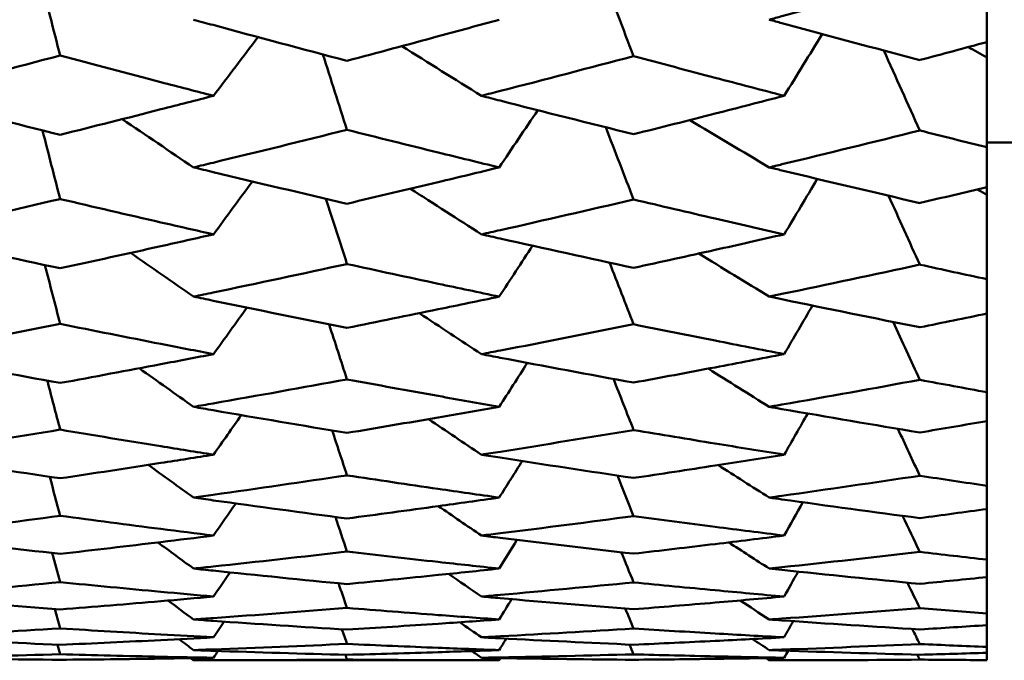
# Model space of a CAD drawing. Header units: millimetres. Extents: x 626 to 2725, y 57 to 2097.
# Tile 27 of 133: x 858.63 to 862.43, y 182.42 to 184.89. Entities that reach past the tile are written whole.
import ezdxf

# ---------------------------------------------------------------- set-up
doc = ezdxf.new("R2010")
doc.units = ezdxf.units.MM
doc.header["$LTSCALE"] = 10
doc.layers.add('Widoczne (ISO)', color=7, linetype='Continuous', lineweight=50)

msp = doc.modelspace()

# ---------------------------------------------------------------- linework, layer by layer
at = {"layer": 'Widoczne (ISO)'}
for p, q in [((862.3612, 184.8042), (862.3612, 184.978)), ((862.3612, 184.8042), (862.3612, 184.7448)), ((862.3612, 184.7448), (862.3612, 184.3975)), ((863.3612, 184.4165), (862.3612, 184.4165)), ((862.3612, 184.2439), (862.3612, 184.3975)), ((862.3612, 184.2439), (862.3612, 184.2143)), ((862.3612, 184.2143), (862.3612, 183.8881)), ((862.3612, 183.7554), (862.3612, 183.8881)), ((862.3612, 183.7554), (862.3612, 183.4519)), ((862.3612, 183.3404), (862.3612, 183.4519)), ((862.3612, 183.3404), (862.3612, 183.0905)), ((862.3612, 183.0008), (862.3612, 183.0905)), ((862.3612, 183.0008), (862.3612, 182.8054)), ((862.3612, 182.7378), (862.3612, 182.8054)), ((862.3612, 182.7378), (862.3612, 182.5976)), ((862.3612, 182.5524), (862.3612, 182.5976)), ((862.3612, 182.5524), (862.3612, 182.4681)), ((862.3612, 182.4455), (862.3612, 182.4681)), ((860.4783, 182.4165), (859.2985, 182.4165)), ((862.3612, 182.4455), (862.3612, 182.4173)), ((862.3612, 182.4165), (862.3612, 182.4173))]:
    msp.add_line(p, q, dxfattribs=at)
msp.add_circle((825.3289, 202.4165), 50, dxfattribs=at)
for points in [[(858.7063, 185.0542), (858.732, 184.9534), (858.7577, 184.8527), (858.7834, 184.7519)], [(860.8744, 185.0695), (860.9153, 184.9629), (860.9563, 184.8562), (860.9973, 184.7496)], [(859.3755, 184.5964), (859.4327, 184.672), (859.4898, 184.7475), (859.5469, 184.8232)], [(861.5786, 184.5964), (861.6275, 184.6759), (861.6764, 184.7554), (861.7253, 184.835)], [(860.4099, 184.5964), (860.3074, 184.6602), (860.2049, 184.7241), (860.1026, 184.7882)], [(861.9629, 184.7713), (862.0093, 184.6683), (862.0556, 184.5654), (862.102, 184.4624)], [(862.3612, 184.7448), (862.3372, 184.7581), (862.3132, 184.7714), (862.2891, 184.7847)], [(859.7976, 184.7562), (859.8287, 184.6592), (859.8597, 184.5621), (859.8908, 184.4651)], [(860.4783, 184.32), (860.5279, 184.3936), (860.5776, 184.4673), (860.6272, 184.5409)], [(859.2985, 184.32), (859.2066, 184.3819), (859.1148, 184.444), (859.023, 184.5062)], [(861.5209, 184.32), (861.4185, 184.3807), (861.3161, 184.4417), (861.2139, 184.5027)], [(858.7155, 184.4628), (858.7381, 184.3745), (858.7607, 184.2862), (858.7834, 184.1979)], [(860.8896, 184.4749), (860.9255, 184.3819), (860.9614, 184.2889), (860.9973, 184.1959)], [(861.5786, 184.0614), (861.6212, 184.1328), (861.6638, 184.2042), (861.7064, 184.2755)], [(859.3755, 184.0614), (859.4255, 184.1295), (859.4755, 184.1976), (859.5255, 184.2657)], [(860.4099, 184.0614), (860.3184, 184.1201), (860.227, 184.1788), (860.1357, 184.2377)], [(862.3612, 184.2143), (862.349, 184.2213), (862.3368, 184.2282), (862.3246, 184.2352)], [(859.8096, 184.1988), (859.8367, 184.1148), (859.8638, 184.0308), (859.8908, 183.9469)], [(861.9813, 184.2106), (862.0215, 184.1219), (862.0618, 184.0332), (862.102, 183.9446)], [(860.4783, 183.821), (860.5212, 183.8865), (860.5642, 183.9519), (860.6072, 184.0174)], [(859.2985, 183.821), (859.2174, 183.8772), (859.1363, 183.9334), (859.0554, 183.9898)], [(861.5209, 183.821), (861.4301, 183.8763), (861.3394, 183.9318), (861.2488, 183.9874)], [(858.7247, 183.9429), (858.7443, 183.8672), (858.7638, 183.7914), (858.7834, 183.7157)], [(860.9046, 183.9522), (860.9355, 183.8728), (860.9664, 183.7934), (860.9973, 183.714)], [(859.3755, 183.5989), (859.4184, 183.6588), (859.4613, 183.7186), (859.5041, 183.7785)], [(861.5786, 183.5989), (861.615, 183.6614), (861.6514, 183.7239), (861.6878, 183.7864)], [(860.4099, 183.5989), (860.3299, 183.6515), (860.2499, 183.7042), (860.1699, 183.757)], [(859.8216, 183.7142), (859.8447, 183.6433), (859.8677, 183.5724), (859.8908, 183.5015)], [(861.9995, 183.723), (862.0337, 183.6485), (862.0678, 183.574), (862.102, 183.4996)], [(860.4783, 183.3954), (860.5146, 183.452), (860.5509, 183.5086), (860.5872, 183.5652)], [(859.2985, 183.3954), (859.2286, 183.4449), (859.1587, 183.4946), (859.0888, 183.5443)], [(861.5209, 183.3954), (861.4423, 183.4444), (861.3637, 183.4935), (861.2852, 183.5428)], [(858.734, 183.4964), (858.7504, 183.4334), (858.7669, 183.3704), (858.7834, 183.3074)], [(860.9195, 183.5033), (860.9454, 183.4375), (860.9714, 183.3717), (860.9973, 183.3059)], [(859.3755, 183.2106), (859.4113, 183.2616), (859.447, 183.3125), (859.4827, 183.3635)], [(861.5786, 183.2106), (861.6089, 183.2636), (861.6391, 183.3166), (861.6693, 183.3696)], [(860.4099, 183.2106), (860.3418, 183.2563), (860.2737, 183.3021), (860.2056, 183.3479)], [(859.8336, 183.3041), (859.8527, 183.2463), (859.8717, 183.1886), (859.8908, 183.1308)], [(862.0176, 183.3104), (862.0457, 183.25), (862.0739, 183.1896), (862.102, 183.1293)], [(859.2985, 183.0449), (859.2402, 183.0869), (859.182, 183.129), (859.1238, 183.1712)], [(860.4783, 183.0449), (860.5079, 183.0919), (860.5376, 183.139), (860.5672, 183.186)], [(861.5209, 183.0449), (861.4551, 183.0867), (861.3893, 183.1285), (861.3235, 183.1705)], [(858.7433, 183.1253), (858.7567, 183.075), (858.77, 183.0247), (858.7834, 182.9745)], [(860.9345, 183.13), (860.9554, 183.0778), (860.9764, 183.0255), (860.9973, 182.9733)], [(859.3755, 182.8982), (859.4041, 182.9395), (859.4326, 182.9808), (859.4611, 183.0222)], [(861.5786, 182.8982), (861.6027, 182.941), (861.6267, 182.9839), (861.6508, 183.0267)], [(860.4099, 182.8982), (860.3543, 182.9361), (860.2988, 182.974), (860.2432, 183.012)], [(859.8458, 182.9702), (859.8608, 182.9256), (859.8758, 182.8809), (859.8908, 182.8363)], [(862.0358, 182.9744), (862.0578, 182.928), (862.0799, 182.8815), (862.102, 182.835)], [(859.2985, 182.7708), (859.2525, 182.8044), (859.2065, 182.8381), (859.1606, 182.8719)], [(860.4783, 182.7708), (860.5012, 182.8077), (860.5241, 182.8445), (860.547, 182.8814)], [(861.5209, 182.7708), (861.4687, 182.8044), (861.4165, 182.8381), (861.3643, 182.8718)], [(858.7528, 182.8309), (858.763, 182.7934), (858.7732, 182.7558), (858.7834, 182.7183)], [(860.9496, 182.8339), (860.9655, 182.7951), (860.9814, 182.7562), (860.9973, 182.7174)], [(859.3755, 182.6627), (859.3967, 182.6938), (859.418, 182.7249), (859.4392, 182.756)], [(861.5786, 182.6627), (861.5965, 182.6949), (861.6143, 182.727), (861.6321, 182.7591)], [(860.4099, 182.6627), (860.3677, 182.6919), (860.3255, 182.721), (860.2832, 182.7502)], [(862.0541, 182.7165), (862.0701, 182.6837), (862.086, 182.6509), (862.102, 182.6181)], [(859.8581, 182.7139), (859.869, 182.6823), (859.8799, 182.6506), (859.8908, 182.619)], [(859.2985, 182.5742), (859.2656, 182.5986), (859.2326, 182.6229), (859.1997, 182.6473)], [(860.4783, 182.5742), (860.4943, 182.6003), (860.5104, 182.6264), (860.5264, 182.6526)], [(861.5209, 182.5742), (861.4833, 182.5987), (861.4457, 182.6232), (861.4081, 182.6477)], [(858.7626, 182.6145), (858.7695, 182.5896), (858.7764, 182.5647), (858.7834, 182.5398)], [(860.965, 182.6161), (860.9758, 182.5905), (860.9866, 182.5649), (860.9973, 182.5393)], [(859.3755, 182.5053), (859.3892, 182.5255), (859.4029, 182.5457), (859.4166, 182.566)], [(860.4099, 182.5053), (860.382, 182.5247), (860.3541, 182.5441), (860.3262, 182.5635)], [(861.5786, 182.5053), (861.5901, 182.5261), (861.6016, 182.5469), (861.613, 182.5678)], [(859.8708, 182.5363), (859.8775, 182.5174), (859.8842, 182.4986), (859.8908, 182.4798)], [(862.0729, 182.5375), (862.0826, 182.5181), (862.0923, 182.4987), (862.102, 182.4793)], [(859.2985, 182.456), (859.2796, 182.4701), (859.2606, 182.4842), (859.2417, 182.4983)], [(860.4783, 182.456), (860.4873, 182.4707), (860.4963, 182.4855), (860.5053, 182.5003)], [(861.5209, 182.456), (861.4991, 182.4702), (861.4774, 182.4845), (861.4556, 182.4988)], [(858.7728, 182.4769), (858.7763, 182.4645), (858.7798, 182.4522), (858.7834, 182.4398)], [(859.3755, 182.4264), (859.3814, 182.4352), (859.3873, 182.4439), (859.3933, 182.4527)], [(860.4099, 182.4264), (860.3976, 182.435), (860.3852, 182.4437), (860.3728, 182.4523)], [(860.9809, 182.4775), (860.9864, 182.4649), (860.9918, 182.4522), (860.9973, 182.4396)], [(861.5786, 182.4264), (861.5836, 182.4354), (861.5885, 182.4444), (861.5935, 182.4534)], [(859.2985, 182.4165), (859.2948, 182.4193), (859.291, 182.4221), (859.2873, 182.4249)], [(859.884, 182.4379), (859.8863, 182.4317), (859.8885, 182.4255), (859.8908, 182.4193)], [(860.4783, 182.4165), (860.48, 182.4194), (860.4818, 182.4223), (860.4835, 182.4251)], [(861.5209, 182.4165), (861.5165, 182.4194), (861.5122, 182.4223), (861.5078, 182.4252)], [(862.0921, 182.4383), (862.0954, 182.4319), (862.0987, 182.4256), (862.102, 182.4192)]]:
    msp.add_open_spline(points, degree=3, dxfattribs=at)
for points, knots in [([(862.102, 185.0512), (861.9247, 185.0014), (861.7473, 184.9522), (861.5536, 184.8993), (861.5373, 184.8948), (861.5209, 184.8904)], [0.0297954, 0.0297954, 0.0297954, 0.0297954, 0.09092493, 0.09092493, 0.09655955, 0.09655955, 0.09655955, 0.09655955]), ([(859.2985, 184.8904), (859.3237, 184.8835), (859.3488, 184.8767), (859.5463, 184.8231), (859.7185, 184.777), (859.8908, 184.7315)], [0.07597559, 0.07597559, 0.07597559, 0.07597559, 0.08464777, 0.08464777, 0.14401425, 0.14401425, 0.14401425, 0.14401425]), ([(859.8908, 184.7315), (860.0082, 184.7628), (860.1255, 184.7943), (860.3213, 184.8474), (860.3998, 184.8688), (860.4783, 184.8904)], [0.02104899, 0.02104899, 0.02104899, 0.02104899, 0.0615671, 0.0615671, 0.08866561, 0.08866561, 0.08866561, 0.08866561]), ([(861.5209, 184.8904), (861.5372, 184.886), (861.5534, 184.8815), (861.7471, 184.8289), (861.9245, 184.7813), (862.102, 184.7343)], [0.0853813, 0.0853813, 0.0853813, 0.0853813, 0.09097809, 0.09097809, 0.15214536, 0.15214536, 0.15214536, 0.15214536]), ([(862.102, 184.7343), (862.1025, 184.7345), (862.103, 184.7346), (862.1895, 184.7577), (862.2754, 184.7809), (862.3612, 184.8042)], [0.02951568, 0.02951568, 0.02951568, 0.02951568, 0.02969929, 0.02969929, 0.05939589, 0.05939589, 0.05939589, 0.05939589]), ([(858.7834, 184.7519), (858.6103, 184.706), (858.4373, 184.6608), (858.2387, 184.6095), (858.2131, 184.603), (858.1875, 184.5964)], [0.02053386, 0.02053386, 0.02053386, 0.02053386, 0.08016461, 0.08016461, 0.08898694, 0.08898694, 0.08898694, 0.08898694]), ([(859.3755, 184.5964), (859.3079, 184.6139), (859.2402, 184.6315), (859.0428, 184.683), (858.9131, 184.7173), (858.7834, 184.7519)], [0.03825175, 0.03825175, 0.03825175, 0.03825175, 0.06160817, 0.06160817, 0.10638617, 0.10638617, 0.10638617, 0.10638617]), ([(860.9973, 184.7496), (860.8258, 184.7042), (860.6543, 184.6593), (860.4585, 184.6089), (860.4342, 184.6026), (860.4099, 184.5964)], [0.02983351, 0.02983351, 0.02983351, 0.02983351, 0.0889495, 0.0889495, 0.09731113, 0.09731113, 0.09731113, 0.09731113]), ([(861.5786, 184.5964), (861.4897, 184.6195), (861.4008, 184.6427), (861.2071, 184.6937), (861.1022, 184.7216), (860.9973, 184.7496)], [0.03078053, 0.03078053, 0.03078053, 0.03078053, 0.06149921, 0.06149921, 0.09773041, 0.09773041, 0.09773041, 0.09773041]), ([(858.1875, 184.5964), (858.2131, 184.5898), (858.2386, 184.5833), (858.4372, 184.5325), (858.6103, 184.4889), (858.7834, 184.4459)], [0.07138254, 0.07138254, 0.07138254, 0.07138254, 0.08018544, 0.08018544, 0.13983561, 0.13983561, 0.13983561, 0.13983561]), ([(858.7834, 184.4459), (858.9131, 184.4783), (859.0428, 184.5111), (859.2402, 184.5615), (859.3078, 184.5789), (859.3755, 184.5964)], [0.01681985, 0.01681985, 0.01681985, 0.01681985, 0.06159108, 0.06159108, 0.08495433, 0.08495433, 0.08495433, 0.08495433]), ([(860.4099, 184.5964), (860.4341, 184.5902), (860.4583, 184.584), (860.6541, 184.5339), (860.8257, 184.4907), (860.9973, 184.4481)], [0.0806421, 0.0806421, 0.0806421, 0.0806421, 0.08897282, 0.08897282, 0.14811965, 0.14811965, 0.14811965, 0.14811965]), ([(860.9973, 184.4481), (861.1022, 184.4744), (861.207, 184.5009), (861.4008, 184.5504), (861.4897, 184.5733), (861.5786, 184.5964)], [0.02528165, 0.02528165, 0.02528165, 0.02528165, 0.06150593, 0.06150593, 0.09223152, 0.09223152, 0.09223152, 0.09223152]), ([(859.8908, 184.4651), (859.7186, 184.4222), (859.5464, 184.3799), (859.349, 184.3321), (859.3237, 184.326), (859.2985, 184.32)], [0.02530969, 0.02530969, 0.02530969, 0.02530969, 0.08465152, 0.08465152, 0.09334823, 0.09334823, 0.09334823, 0.09334823]), ([(860.4783, 184.32), (860.3998, 184.339), (860.3214, 184.3582), (860.1255, 184.4064), (860.0082, 184.4356), (859.8908, 184.4651)], [0.03448054, 0.03448054, 0.03448054, 0.03448054, 0.06157222, 0.06157222, 0.10209717, 0.10209717, 0.10209717, 0.10209717]), ([(862.102, 184.4624), (861.9247, 184.4182), (861.7473, 184.3747), (861.5536, 184.3279), (861.5373, 184.3239), (861.5209, 184.32)], [0.0297954, 0.0297954, 0.0297954, 0.0297954, 0.09092493, 0.09092493, 0.09655955, 0.09655955, 0.09655955, 0.09655955]), ([(862.3612, 184.3975), (862.2754, 184.4188), (862.1895, 184.4404), (862.103, 184.4622), (862.1025, 184.4623), (862.102, 184.4624)], [0, 0, 0, 0, 0.02969567, 0.02969567, 0.02988021, 0.02988021, 0.02988021, 0.02988021]), ([(859.2985, 184.32), (859.3237, 184.3139), (859.3488, 184.3079), (859.5463, 184.2606), (859.7185, 184.2199), (859.8908, 184.1799)], [0.07597559, 0.07597559, 0.07597559, 0.07597559, 0.08464777, 0.08464777, 0.14401425, 0.14401425, 0.14401425, 0.14401425]), ([(859.8908, 184.1799), (860.0082, 184.2074), (860.1255, 184.2352), (860.3213, 184.282), (860.3998, 184.3009), (860.4783, 184.32)], [0.02104899, 0.02104899, 0.02104899, 0.02104899, 0.0615671, 0.0615671, 0.08866561, 0.08866561, 0.08866561, 0.08866561]), ([(861.5209, 184.32), (861.5372, 184.3161), (861.5534, 184.3122), (861.7471, 184.2656), (861.9245, 184.2237), (862.102, 184.1824)], [0.0853813, 0.0853813, 0.0853813, 0.0853813, 0.09097809, 0.09097809, 0.15214536, 0.15214536, 0.15214536, 0.15214536]), ([(862.102, 184.1824), (862.1025, 184.1825), (862.103, 184.1827), (862.1895, 184.203), (862.2754, 184.2234), (862.3612, 184.2439)], [0.02951568, 0.02951568, 0.02951568, 0.02951568, 0.02969929, 0.02969929, 0.05939589, 0.05939589, 0.05939589, 0.05939589]), ([(858.7834, 184.1979), (858.6103, 184.1575), (858.4373, 184.1178), (858.2387, 184.0729), (858.2131, 184.0672), (858.1875, 184.0614)], [0.02053386, 0.02053386, 0.02053386, 0.02053386, 0.08016461, 0.08016461, 0.08898694, 0.08898694, 0.08898694, 0.08898694]), ([(859.3755, 184.0614), (859.3079, 184.0767), (859.2402, 184.0921), (859.0428, 184.1373), (858.9131, 184.1674), (858.7834, 184.1979)], [0.03825175, 0.03825175, 0.03825175, 0.03825175, 0.06160817, 0.06160817, 0.10638617, 0.10638617, 0.10638617, 0.10638617]), ([(860.9973, 184.1959), (860.8258, 184.1559), (860.6543, 184.1165), (860.4585, 184.0723), (860.4342, 184.0669), (860.4099, 184.0614)], [0.02983351, 0.02983351, 0.02983351, 0.02983351, 0.0889495, 0.0889495, 0.09731113, 0.09731113, 0.09731113, 0.09731113]), ([(861.5786, 184.0614), (861.4897, 184.0816), (861.4008, 184.102), (861.2071, 184.1467), (861.1022, 184.1712), (860.9973, 184.1959)], [0.03078053, 0.03078053, 0.03078053, 0.03078053, 0.06149921, 0.06149921, 0.09773041, 0.09773041, 0.09773041, 0.09773041]), ([(858.1875, 184.0614), (858.2131, 184.0557), (858.2386, 184.05), (858.4372, 184.0056), (858.6103, 183.9675), (858.7834, 183.9302)], [0.07138254, 0.07138254, 0.07138254, 0.07138254, 0.08018544, 0.08018544, 0.13983561, 0.13983561, 0.13983561, 0.13983561]), ([(858.7834, 183.9302), (858.9131, 183.9584), (859.0428, 183.9869), (859.2402, 184.0309), (859.3078, 184.0461), (859.3755, 184.0614)], [0.01681985, 0.01681985, 0.01681985, 0.01681985, 0.06159108, 0.06159108, 0.08495433, 0.08495433, 0.08495433, 0.08495433]), ([(860.4099, 184.0614), (860.4341, 184.056), (860.4583, 184.0506), (860.6541, 184.0068), (860.8257, 183.9691), (860.9973, 183.9321)], [0.0806421, 0.0806421, 0.0806421, 0.0806421, 0.08897282, 0.08897282, 0.14811965, 0.14811965, 0.14811965, 0.14811965]), ([(860.9973, 183.9321), (861.1022, 183.9549), (861.207, 183.978), (861.4008, 184.0212), (861.4897, 184.0412), (861.5786, 184.0614)], [0.02528165, 0.02528165, 0.02528165, 0.02528165, 0.06150593, 0.06150593, 0.09223152, 0.09223152, 0.09223152, 0.09223152]), ([(859.8908, 183.9469), (859.7186, 183.9095), (859.5464, 183.8728), (859.349, 183.8315), (859.3237, 183.8262), (859.2985, 183.821)], [0.02530969, 0.02530969, 0.02530969, 0.02530969, 0.08465152, 0.08465152, 0.09334823, 0.09334823, 0.09334823, 0.09334823]), ([(860.4783, 183.821), (860.3998, 183.8375), (860.3214, 183.8541), (860.1255, 183.8958), (860.0082, 183.9212), (859.8908, 183.9469)], [0.03448054, 0.03448054, 0.03448054, 0.03448054, 0.06157222, 0.06157222, 0.10209717, 0.10209717, 0.10209717, 0.10209717]), ([(862.102, 183.9446), (861.9247, 183.9061), (861.7473, 183.8683), (861.5536, 183.8278), (861.5373, 183.8244), (861.5209, 183.821)], [0.0297954, 0.0297954, 0.0297954, 0.0297954, 0.09092493, 0.09092493, 0.09655955, 0.09655955, 0.09655955, 0.09655955]), ([(862.3612, 183.8881), (862.2754, 183.9067), (862.1895, 183.9253), (862.103, 183.9443), (862.1025, 183.9444), (862.102, 183.9446)], [0, 0, 0, 0, 0.02969567, 0.02969567, 0.02988021, 0.02988021, 0.02988021, 0.02988021]), ([(859.2985, 183.821), (859.3237, 183.8157), (859.3488, 183.8105), (859.5463, 183.7697), (859.7185, 183.7347), (859.8908, 183.7003)], [0.07597559, 0.07597559, 0.07597559, 0.07597559, 0.08464777, 0.08464777, 0.14401425, 0.14401425, 0.14401425, 0.14401425]), ([(859.8908, 183.7003), (860.0082, 183.7239), (860.1255, 183.7478), (860.3213, 183.7882), (860.3998, 183.8045), (860.4783, 183.821)], [0.02104899, 0.02104899, 0.02104899, 0.02104899, 0.0615671, 0.0615671, 0.08866561, 0.08866561, 0.08866561, 0.08866561]), ([(861.5209, 183.821), (861.5372, 183.8176), (861.5534, 183.8142), (861.7471, 183.774), (861.9245, 183.7379), (862.102, 183.7024)], [0.0853813, 0.0853813, 0.0853813, 0.0853813, 0.09097809, 0.09097809, 0.15214536, 0.15214536, 0.15214536, 0.15214536]), ([(862.102, 183.7024), (862.1025, 183.7026), (862.103, 183.7027), (862.1895, 183.7201), (862.2754, 183.7377), (862.3612, 183.7554)], [0.02951568, 0.02951568, 0.02951568, 0.02951568, 0.02969929, 0.02969929, 0.05939589, 0.05939589, 0.05939589, 0.05939589]), ([(858.7834, 183.7157), (858.6103, 183.681), (858.4373, 183.647), (858.2387, 183.6087), (858.2131, 183.6038), (858.1875, 183.5989)], [0.02053386, 0.02053386, 0.02053386, 0.02053386, 0.08016461, 0.08016461, 0.08898694, 0.08898694, 0.08898694, 0.08898694]), ([(859.3755, 183.5989), (859.3079, 183.6119), (859.2402, 183.6251), (859.0428, 183.6638), (858.9131, 183.6896), (858.7834, 183.7157)], [0.03825175, 0.03825175, 0.03825175, 0.03825175, 0.06160817, 0.06160817, 0.10638617, 0.10638617, 0.10638617, 0.10638617]), ([(860.9973, 183.714), (860.8258, 183.6796), (860.6543, 183.6459), (860.4585, 183.6082), (860.4342, 183.6035), (860.4099, 183.5989)], [0.02983351, 0.02983351, 0.02983351, 0.02983351, 0.0889495, 0.0889495, 0.09731113, 0.09731113, 0.09731113, 0.09731113]), ([(861.5786, 183.5989), (861.4897, 183.6161), (861.4008, 183.6335), (861.2071, 183.6718), (861.1022, 183.6928), (860.9973, 183.714)], [0.03078053, 0.03078053, 0.03078053, 0.03078053, 0.06149921, 0.06149921, 0.09773041, 0.09773041, 0.09773041, 0.09773041]), ([(858.1875, 183.5989), (858.2131, 183.594), (858.2386, 183.5891), (858.4372, 183.5513), (858.6103, 183.519), (858.7834, 183.4874)], [0.07138254, 0.07138254, 0.07138254, 0.07138254, 0.08018544, 0.08018544, 0.13983561, 0.13983561, 0.13983561, 0.13983561]), ([(858.7834, 183.4874), (858.9131, 183.5112), (859.0428, 183.5355), (859.2402, 183.5729), (859.3078, 183.5858), (859.3755, 183.5989)], [0.01681985, 0.01681985, 0.01681985, 0.01681985, 0.06159108, 0.06159108, 0.08495433, 0.08495433, 0.08495433, 0.08495433]), ([(860.4099, 183.5989), (860.4341, 183.5943), (860.4583, 183.5897), (860.6541, 183.5524), (860.8257, 183.5203), (860.9973, 183.489)], [0.0806421, 0.0806421, 0.0806421, 0.0806421, 0.08897282, 0.08897282, 0.14811965, 0.14811965, 0.14811965, 0.14811965]), ([(860.9973, 183.489), (861.1022, 183.5083), (861.207, 183.5279), (861.4008, 183.5646), (861.4897, 183.5817), (861.5786, 183.5989)], [0.02528165, 0.02528165, 0.02528165, 0.02528165, 0.06150593, 0.06150593, 0.09223152, 0.09223152, 0.09223152, 0.09223152]), ([(859.8908, 183.5015), (859.7186, 183.4699), (859.5464, 183.4389), (859.349, 183.4042), (859.3237, 183.3998), (859.2985, 183.3954)], [0.02530969, 0.02530969, 0.02530969, 0.02530969, 0.08465152, 0.08465152, 0.09334823, 0.09334823, 0.09334823, 0.09334823]), ([(860.4783, 183.3954), (860.3998, 183.4092), (860.3214, 183.4232), (860.1255, 183.4584), (860.0082, 183.4798), (859.8908, 183.5015)], [0.03448054, 0.03448054, 0.03448054, 0.03448054, 0.06157222, 0.06157222, 0.10209717, 0.10209717, 0.10209717, 0.10209717]), ([(862.102, 183.4996), (861.9247, 183.467), (861.7473, 183.4351), (861.5536, 183.4011), (861.5373, 183.3982), (861.5209, 183.3954)], [0.0297954, 0.0297954, 0.0297954, 0.0297954, 0.09092493, 0.09092493, 0.09655955, 0.09655955, 0.09655955, 0.09655955]), ([(862.3612, 183.4519), (862.2754, 183.4675), (862.1895, 183.4833), (862.103, 183.4994), (862.1025, 183.4995), (862.102, 183.4996)], [0, 0, 0, 0, 0.02969567, 0.02969567, 0.02988021, 0.02988021, 0.02988021, 0.02988021]), ([(859.2985, 183.3954), (859.3237, 183.391), (859.3488, 183.3866), (859.5463, 183.3523), (859.7185, 183.3231), (859.8908, 183.2946)], [0.07597559, 0.07597559, 0.07597559, 0.07597559, 0.08464777, 0.08464777, 0.14401425, 0.14401425, 0.14401425, 0.14401425]), ([(859.8908, 183.2946), (860.0082, 183.3142), (860.1255, 183.3341), (860.3213, 183.3679), (860.3998, 183.3816), (860.4783, 183.3954)], [0.02104899, 0.02104899, 0.02104899, 0.02104899, 0.0615671, 0.0615671, 0.08866561, 0.08866561, 0.08866561, 0.08866561]), ([(861.5209, 183.3954), (861.5372, 183.3925), (861.5534, 183.3897), (861.7471, 183.356), (861.9245, 183.3258), (862.102, 183.2963)], [0.0853813, 0.0853813, 0.0853813, 0.0853813, 0.09097809, 0.09097809, 0.15214536, 0.15214536, 0.15214536, 0.15214536]), ([(862.102, 183.2963), (862.1025, 183.2964), (862.103, 183.2965), (862.1895, 183.311), (862.2754, 183.3256), (862.3612, 183.3404)], [0.02951568, 0.02951568, 0.02951568, 0.02951568, 0.02969929, 0.02969929, 0.05939589, 0.05939589, 0.05939589, 0.05939589]), ([(858.7834, 183.3074), (858.6103, 183.2785), (858.4373, 183.2503), (858.2387, 183.2187), (858.2131, 183.2147), (858.1875, 183.2106)], [0.02053386, 0.02053386, 0.02053386, 0.02053386, 0.08016461, 0.08016461, 0.08898694, 0.08898694, 0.08898694, 0.08898694]), ([(859.3755, 183.2106), (859.3079, 183.2214), (859.2402, 183.2322), (859.0428, 183.2642), (858.9131, 183.2856), (858.7834, 183.3074)], [0.03825175, 0.03825175, 0.03825175, 0.03825175, 0.06160817, 0.06160817, 0.10638617, 0.10638617, 0.10638617, 0.10638617]), ([(860.9973, 183.3059), (860.8258, 183.2773), (860.6543, 183.2494), (860.4585, 183.2183), (860.4342, 183.2145), (860.4099, 183.2106)], [0.02983351, 0.02983351, 0.02983351, 0.02983351, 0.0889495, 0.0889495, 0.09731113, 0.09731113, 0.09731113, 0.09731113]), ([(861.5786, 183.2106), (861.4897, 183.2248), (861.4008, 183.2392), (861.2071, 183.2709), (861.1022, 183.2883), (860.9973, 183.3059)], [0.03078053, 0.03078053, 0.03078053, 0.03078053, 0.06149921, 0.06149921, 0.09773041, 0.09773041, 0.09773041, 0.09773041]), ([(858.1875, 183.2106), (858.2131, 183.2066), (858.2386, 183.2026), (858.4372, 183.1715), (858.6103, 183.1451), (858.7834, 183.1193)], [0.07138254, 0.07138254, 0.07138254, 0.07138254, 0.08018544, 0.08018544, 0.13983561, 0.13983561, 0.13983561, 0.13983561]), ([(858.7834, 183.1193), (858.9131, 183.1387), (859.0428, 183.1585), (859.2402, 183.1893), (859.3078, 183.1999), (859.3755, 183.2106)], [0.01681985, 0.01681985, 0.01681985, 0.01681985, 0.06159108, 0.06159108, 0.08495433, 0.08495433, 0.08495433, 0.08495433]), ([(860.4099, 183.2106), (860.4341, 183.2068), (860.4583, 183.203), (860.6541, 183.1724), (860.8257, 183.1462), (860.9973, 183.1206)], [0.0806421, 0.0806421, 0.0806421, 0.0806421, 0.08897282, 0.08897282, 0.14811965, 0.14811965, 0.14811965, 0.14811965]), ([(860.9973, 183.1206), (861.1022, 183.1364), (861.207, 183.1524), (861.4008, 183.1825), (861.4897, 183.1965), (861.5786, 183.2106)], [0.02528165, 0.02528165, 0.02528165, 0.02528165, 0.06150593, 0.06150593, 0.09223152, 0.09223152, 0.09223152, 0.09223152]), ([(859.8908, 183.1308), (859.7186, 183.1051), (859.5464, 183.08), (859.349, 183.052), (859.3237, 183.0484), (859.2985, 183.0449)], [0.02530969, 0.02530969, 0.02530969, 0.02530969, 0.08465152, 0.08465152, 0.09334823, 0.09334823, 0.09334823, 0.09334823]), ([(860.4783, 183.0449), (860.3998, 183.056), (860.3214, 183.0672), (860.1255, 183.0957), (860.0082, 183.1131), (859.8908, 183.1308)], [0.03448054, 0.03448054, 0.03448054, 0.03448054, 0.06157222, 0.06157222, 0.10209717, 0.10209717, 0.10209717, 0.10209717]), ([(862.102, 183.1293), (861.9247, 183.1027), (861.7473, 183.0769), (861.5536, 183.0495), (861.5373, 183.0472), (861.5209, 183.0449)], [0.0297954, 0.0297954, 0.0297954, 0.0297954, 0.09092493, 0.09092493, 0.09655955, 0.09655955, 0.09655955, 0.09655955]), ([(862.3612, 183.0905), (862.2754, 183.1032), (862.1895, 183.116), (862.103, 183.1291), (862.1025, 183.1292), (862.102, 183.1293)], [0, 0, 0, 0, 0.02969567, 0.02969567, 0.02988021, 0.02988021, 0.02988021, 0.02988021]), ([(859.2985, 183.0449), (859.3237, 183.0413), (859.3488, 183.0378), (859.5463, 183.0103), (859.7185, 182.9869), (859.8908, 182.9643)], [0.07597559, 0.07597559, 0.07597559, 0.07597559, 0.08464777, 0.08464777, 0.14401425, 0.14401425, 0.14401425, 0.14401425]), ([(859.8908, 182.9643), (860.0082, 182.9798), (860.1255, 182.9957), (860.3213, 183.0227), (860.3998, 183.0337), (860.4783, 183.0449)], [0.02104899, 0.02104899, 0.02104899, 0.02104899, 0.0615671, 0.0615671, 0.08866561, 0.08866561, 0.08866561, 0.08866561]), ([(861.5209, 183.0449), (861.5372, 183.0426), (861.5534, 183.0403), (861.7471, 183.0132), (861.9245, 182.9891), (862.102, 182.9657)], [0.0853813, 0.0853813, 0.0853813, 0.0853813, 0.09097809, 0.09097809, 0.15214536, 0.15214536, 0.15214536, 0.15214536]), ([(862.102, 182.9657), (862.1025, 182.9658), (862.103, 182.9658), (862.1895, 182.9774), (862.2754, 182.989), (862.3612, 183.0008)], [0.02951568, 0.02951568, 0.02951568, 0.02951568, 0.02969929, 0.02969929, 0.05939589, 0.05939589, 0.05939589, 0.05939589]), ([(858.7834, 182.9745), (858.6103, 182.9515), (858.4373, 182.9293), (858.2387, 182.9045), (858.2131, 182.9013), (858.1875, 182.8982)], [0.02053386, 0.02053386, 0.02053386, 0.02053386, 0.08016461, 0.08016461, 0.08898694, 0.08898694, 0.08898694, 0.08898694]), ([(859.3755, 182.8982), (859.3079, 182.9066), (859.2402, 182.9151), (859.0428, 182.9402), (858.9131, 182.9572), (858.7834, 182.9745)], [0.03825175, 0.03825175, 0.03825175, 0.03825175, 0.06160817, 0.06160817, 0.10638617, 0.10638617, 0.10638617, 0.10638617]), ([(860.9973, 182.9733), (860.8258, 182.9506), (860.6543, 182.9285), (860.4585, 182.9042), (860.4342, 182.9012), (860.4099, 182.8982)], [0.02983351, 0.02983351, 0.02983351, 0.02983351, 0.0889495, 0.0889495, 0.09731113, 0.09731113, 0.09731113, 0.09731113]), ([(861.5786, 182.8982), (861.4897, 182.9093), (861.4008, 182.9205), (861.2071, 182.9455), (861.1022, 182.9593), (860.9973, 182.9733)], [0.03078053, 0.03078053, 0.03078053, 0.03078053, 0.06149921, 0.06149921, 0.09773041, 0.09773041, 0.09773041, 0.09773041]), ([(858.1875, 182.8982), (858.2131, 182.895), (858.2386, 182.8919), (858.4372, 182.8676), (858.6103, 182.8472), (858.7834, 182.8274)], [0.07138254, 0.07138254, 0.07138254, 0.07138254, 0.08018544, 0.08018544, 0.13983561, 0.13983561, 0.13983561, 0.13983561]), ([(858.7834, 182.8274), (858.9131, 182.8423), (859.0428, 182.8576), (859.2402, 182.8815), (859.3078, 182.8898), (859.3755, 182.8982)], [0.01681985, 0.01681985, 0.01681985, 0.01681985, 0.06159108, 0.06159108, 0.08495433, 0.08495433, 0.08495433, 0.08495433]), ([(860.4099, 182.8982), (860.4341, 182.8952), (860.4583, 182.8922), (860.6541, 182.8683), (860.8257, 182.848), (860.9973, 182.8284)], [0.0806421, 0.0806421, 0.0806421, 0.0806421, 0.08897282, 0.08897282, 0.14811965, 0.14811965, 0.14811965, 0.14811965]), ([(860.9973, 182.8284), (861.1022, 182.8405), (861.207, 182.8529), (861.4008, 182.8762), (861.4897, 182.8871), (861.5786, 182.8982)], [0.02528165, 0.02528165, 0.02528165, 0.02528165, 0.06150593, 0.06150593, 0.09223152, 0.09223152, 0.09223152, 0.09223152]), ([(859.8908, 182.8363), (859.7186, 182.8164), (859.5464, 182.7973), (859.349, 182.7761), (859.3237, 182.7734), (859.2985, 182.7708)], [0.02530969, 0.02530969, 0.02530969, 0.02530969, 0.08465152, 0.08465152, 0.09334823, 0.09334823, 0.09334823, 0.09334823]), ([(860.4783, 182.7708), (860.3998, 182.7792), (860.3214, 182.7877), (860.1255, 182.8093), (860.0082, 182.8226), (859.8908, 182.8363)], [0.03448054, 0.03448054, 0.03448054, 0.03448054, 0.06157222, 0.06157222, 0.10209717, 0.10209717, 0.10209717, 0.10209717]), ([(862.102, 182.835), (861.9247, 182.8146), (861.7473, 182.7949), (861.5536, 182.7742), (861.5373, 182.7725), (861.5209, 182.7708)], [0.0297954, 0.0297954, 0.0297954, 0.0297954, 0.09092493, 0.09092493, 0.09655955, 0.09655955, 0.09655955, 0.09655955]), ([(862.3612, 182.8054), (862.2754, 182.815), (862.1895, 182.8249), (862.103, 182.8349), (862.1025, 182.835), (862.102, 182.835)], [0, 0, 0, 0, 0.02969567, 0.02969567, 0.02988021, 0.02988021, 0.02988021, 0.02988021]), ([(859.2985, 182.7708), (859.3237, 182.7681), (859.3488, 182.7655), (859.5463, 182.7448), (859.7185, 182.7274), (859.8908, 182.7108)], [0.07597559, 0.07597559, 0.07597559, 0.07597559, 0.08464777, 0.08464777, 0.14401425, 0.14401425, 0.14401425, 0.14401425]), ([(859.8908, 182.7108), (860.0082, 182.7222), (860.1255, 182.734), (860.3213, 182.7541), (860.3998, 182.7624), (860.4783, 182.7708)], [0.02104899, 0.02104899, 0.02104899, 0.02104899, 0.0615671, 0.0615671, 0.08866561, 0.08866561, 0.08866561, 0.08866561]), ([(861.5209, 182.7708), (861.5372, 182.769), (861.5534, 182.7673), (861.7471, 182.7469), (861.9245, 182.729), (862.102, 182.7118)], [0.0853813, 0.0853813, 0.0853813, 0.0853813, 0.09097809, 0.09097809, 0.15214536, 0.15214536, 0.15214536, 0.15214536]), ([(858.7834, 182.7183), (858.6103, 182.7013), (858.4373, 182.6851), (858.2387, 182.6673), (858.2131, 182.665), (858.1875, 182.6627)], [0.02053386, 0.02053386, 0.02053386, 0.02053386, 0.08016461, 0.08016461, 0.08898694, 0.08898694, 0.08898694, 0.08898694]), ([(859.3755, 182.6627), (859.3079, 182.6688), (859.2402, 182.6749), (859.0428, 182.6931), (858.9131, 182.7055), (858.7834, 182.7183)], [0.03825175, 0.03825175, 0.03825175, 0.03825175, 0.06160817, 0.06160817, 0.10638617, 0.10638617, 0.10638617, 0.10638617]), ([(860.9973, 182.7174), (860.8258, 182.7007), (860.6543, 182.6846), (860.4585, 182.6671), (860.4342, 182.6649), (860.4099, 182.6627)], [0.02983351, 0.02983351, 0.02983351, 0.02983351, 0.0889495, 0.0889495, 0.09731113, 0.09731113, 0.09731113, 0.09731113]), ([(861.5786, 182.6627), (861.4897, 182.6707), (861.4008, 182.6788), (861.2071, 182.697), (861.1022, 182.7071), (860.9973, 182.7174)], [0.03078053, 0.03078053, 0.03078053, 0.03078053, 0.06149921, 0.06149921, 0.09773041, 0.09773041, 0.09773041, 0.09773041]), ([(862.102, 182.7118), (862.1025, 182.7119), (862.103, 182.7119), (862.1895, 182.7204), (862.2754, 182.729), (862.3612, 182.7378)], [0.02951568, 0.02951568, 0.02951568, 0.02951568, 0.02969929, 0.02969929, 0.05939589, 0.05939589, 0.05939589, 0.05939589]), ([(858.1875, 182.6627), (858.2131, 182.6605), (858.2386, 182.6582), (858.4372, 182.6409), (858.6103, 182.6265), (858.7834, 182.6128)], [0.07138254, 0.07138254, 0.07138254, 0.07138254, 0.08018544, 0.08018544, 0.13983561, 0.13983561, 0.13983561, 0.13983561]), ([(858.7834, 182.6128), (858.9131, 182.6231), (859.0428, 182.6339), (859.2402, 182.6508), (859.3078, 182.6567), (859.3755, 182.6627)], [0.01681985, 0.01681985, 0.01681985, 0.01681985, 0.06159108, 0.06159108, 0.08495433, 0.08495433, 0.08495433, 0.08495433]), ([(860.4099, 182.6627), (860.4341, 182.6606), (860.4583, 182.6585), (860.6541, 182.6414), (860.8257, 182.6271), (860.9973, 182.6135)], [0.0806421, 0.0806421, 0.0806421, 0.0806421, 0.08897282, 0.08897282, 0.14811965, 0.14811965, 0.14811965, 0.14811965]), ([(860.9973, 182.6135), (861.1022, 182.6219), (861.207, 182.6306), (861.4008, 182.647), (861.4897, 182.6548), (861.5786, 182.6627)], [0.02528165, 0.02528165, 0.02528165, 0.02528165, 0.06150593, 0.06150593, 0.09223152, 0.09223152, 0.09223152, 0.09223152]), ([(859.8908, 182.619), (859.7186, 182.6052), (859.5464, 182.592), (859.349, 182.5778), (859.3237, 182.576), (859.2985, 182.5742)], [0.02530969, 0.02530969, 0.02530969, 0.02530969, 0.08465152, 0.08465152, 0.09334823, 0.09334823, 0.09334823, 0.09334823]), ([(860.4783, 182.5742), (860.3998, 182.5798), (860.3214, 182.5856), (860.1255, 182.6003), (860.0082, 182.6095), (859.8908, 182.619)], [0.03448054, 0.03448054, 0.03448054, 0.03448054, 0.06157222, 0.06157222, 0.10209717, 0.10209717, 0.10209717, 0.10209717]), ([(862.102, 182.6181), (861.9247, 182.6039), (861.7473, 182.5904), (861.5536, 182.5765), (861.5373, 182.5754), (861.5209, 182.5742)], [0.0297954, 0.0297954, 0.0297954, 0.0297954, 0.09092493, 0.09092493, 0.09655955, 0.09655955, 0.09655955, 0.09655955]), ([(862.3612, 182.5976), (862.2754, 182.6042), (862.1895, 182.611), (862.103, 182.618), (862.1025, 182.6181), (862.102, 182.6181)], [0, 0, 0, 0, 0.02969567, 0.02969567, 0.02988021, 0.02988021, 0.02988021, 0.02988021]), ([(859.2985, 182.5742), (859.3237, 182.5724), (859.3488, 182.5707), (859.5463, 182.5569), (859.7185, 182.5456), (859.8908, 182.535)], [0.07597559, 0.07597559, 0.07597559, 0.07597559, 0.08464777, 0.08464777, 0.14401425, 0.14401425, 0.14401425, 0.14401425]), ([(859.8908, 182.535), (860.0082, 182.5423), (860.1255, 182.5499), (860.3213, 182.5632), (860.3998, 182.5686), (860.4783, 182.5742)], [0.02104899, 0.02104899, 0.02104899, 0.02104899, 0.0615671, 0.0615671, 0.08866561, 0.08866561, 0.08866561, 0.08866561]), ([(861.5209, 182.5742), (861.5372, 182.5731), (861.5534, 182.5719), (861.7471, 182.5583), (861.9245, 182.5466), (862.102, 182.5357)], [0.0853813, 0.0853813, 0.0853813, 0.0853813, 0.09097809, 0.09097809, 0.15214536, 0.15214536, 0.15214536, 0.15214536]), ([(858.7834, 182.5398), (858.6103, 182.529), (858.4373, 182.5188), (858.2387, 182.508), (858.2131, 182.5066), (858.1875, 182.5053)], [0.02053386, 0.02053386, 0.02053386, 0.02053386, 0.08016461, 0.08016461, 0.08898694, 0.08898694, 0.08898694, 0.08898694]), ([(859.3755, 182.5053), (859.3079, 182.5089), (859.2402, 182.5126), (859.0428, 182.5239), (858.9131, 182.5316), (858.7834, 182.5398)], [0.03825175, 0.03825175, 0.03825175, 0.03825175, 0.06160817, 0.06160817, 0.10638617, 0.10638617, 0.10638617, 0.10638617]), ([(860.9973, 182.5393), (860.8258, 182.5285), (860.6543, 182.5185), (860.4585, 182.5079), (860.4342, 182.5066), (860.4099, 182.5053)], [0.02983351, 0.02983351, 0.02983351, 0.02983351, 0.0889495, 0.0889495, 0.09731113, 0.09731113, 0.09731113, 0.09731113]), ([(861.5786, 182.5053), (861.4897, 182.5101), (861.4008, 182.515), (861.2071, 182.5263), (861.1022, 182.5327), (860.9973, 182.5393)], [0.03078053, 0.03078053, 0.03078053, 0.03078053, 0.06149921, 0.06149921, 0.09773041, 0.09773041, 0.09773041, 0.09773041]), ([(862.102, 182.5357), (862.1025, 182.5357), (862.103, 182.5358), (862.1895, 182.5412), (862.2754, 182.5467), (862.3612, 182.5524)], [0.02951568, 0.02951568, 0.02951568, 0.02951568, 0.02969929, 0.02969929, 0.05939589, 0.05939589, 0.05939589, 0.05939589]), ([(858.1875, 182.5053), (858.2131, 182.5039), (858.2386, 182.5026), (858.4372, 182.4922), (858.6103, 182.484), (858.7834, 182.4764)], [0.07138254, 0.07138254, 0.07138254, 0.07138254, 0.08018544, 0.08018544, 0.13983561, 0.13983561, 0.13983561, 0.13983561]), ([(858.7834, 182.4764), (858.9131, 182.4821), (859.0428, 182.4882), (859.2402, 182.4981), (859.3078, 182.5017), (859.3755, 182.5053)], [0.01681985, 0.01681985, 0.01681985, 0.01681985, 0.06159108, 0.06159108, 0.08495433, 0.08495433, 0.08495433, 0.08495433]), ([(860.4099, 182.5053), (860.4341, 182.504), (860.4583, 182.5027), (860.6541, 182.4925), (860.8257, 182.4843), (860.9973, 182.4768)], [0.0806421, 0.0806421, 0.0806421, 0.0806421, 0.08897282, 0.08897282, 0.14811965, 0.14811965, 0.14811965, 0.14811965]), ([(860.9973, 182.4768), (861.1022, 182.4814), (861.207, 182.4863), (861.4008, 182.4959), (861.4897, 182.5005), (861.5786, 182.5053)], [0.02528165, 0.02528165, 0.02528165, 0.02528165, 0.06150593, 0.06150593, 0.09223152, 0.09223152, 0.09223152, 0.09223152]), ([(859.8908, 182.4798), (859.7186, 182.4721), (859.5464, 182.465), (859.349, 182.4578), (859.3237, 182.4569), (859.2985, 182.456)], [0.02530969, 0.02530969, 0.02530969, 0.02530969, 0.08465152, 0.08465152, 0.09334823, 0.09334823, 0.09334823, 0.09334823]), ([(859.2985, 182.456), (859.3237, 182.4551), (859.3488, 182.4542), (859.5463, 182.4474), (859.7185, 182.4422), (859.8908, 182.4378)], [0.07597559, 0.07597559, 0.07597559, 0.07597559, 0.08464777, 0.08464777, 0.14401425, 0.14401425, 0.14401425, 0.14401425]), ([(860.4783, 182.456), (860.3998, 182.4588), (860.3214, 182.4617), (860.1255, 182.4695), (860.0082, 182.4745), (859.8908, 182.4798)], [0.03448054, 0.03448054, 0.03448054, 0.03448054, 0.06157222, 0.06157222, 0.10209717, 0.10209717, 0.10209717, 0.10209717]), ([(859.8908, 182.4378), (860.0082, 182.4408), (860.1255, 182.4443), (860.3213, 182.4505), (860.3998, 182.4532), (860.4783, 182.456)], [0.02104899, 0.02104899, 0.02104899, 0.02104899, 0.0615671, 0.0615671, 0.08866561, 0.08866561, 0.08866561, 0.08866561]), ([(862.102, 182.4793), (861.9247, 182.4714), (861.7473, 182.4642), (861.5536, 182.4571), (861.5373, 182.4566), (861.5209, 182.456)], [0.0297954, 0.0297954, 0.0297954, 0.0297954, 0.09092493, 0.09092493, 0.09655955, 0.09655955, 0.09655955, 0.09655955]), ([(861.5209, 182.456), (861.5372, 182.4554), (861.5534, 182.4548), (861.7471, 182.4481), (861.9245, 182.4427), (862.102, 182.438)], [0.0853813, 0.0853813, 0.0853813, 0.0853813, 0.09097809, 0.09097809, 0.15214536, 0.15214536, 0.15214536, 0.15214536]), ([(862.3612, 182.4681), (862.2754, 182.4716), (862.1895, 182.4754), (862.103, 182.4793), (862.1025, 182.4793), (862.102, 182.4793)], [0, 0, 0, 0, 0.02969567, 0.02969567, 0.02988021, 0.02988021, 0.02988021, 0.02988021]), ([(858.7834, 182.4398), (858.6103, 182.4351), (858.4373, 182.4311), (858.2387, 182.4273), (858.2131, 182.4268), (858.1875, 182.4264)], [0.02053386, 0.02053386, 0.02053386, 0.02053386, 0.08016461, 0.08016461, 0.08898694, 0.08898694, 0.08898694, 0.08898694]), ([(858.1875, 182.4264), (858.2131, 182.4259), (858.2386, 182.4255), (858.4372, 182.4222), (858.6103, 182.4201), (858.7834, 182.4186)], [0.07138254, 0.07138254, 0.07138254, 0.07138254, 0.08018544, 0.08018544, 0.13983561, 0.13983561, 0.13983561, 0.13983561]), ([(859.3755, 182.4264), (859.3079, 182.4276), (859.2402, 182.4289), (859.0428, 182.4331), (858.9131, 182.4362), (858.7834, 182.4398)], [0.03825175, 0.03825175, 0.03825175, 0.03825175, 0.06160817, 0.06160817, 0.10638617, 0.10638617, 0.10638617, 0.10638617]), ([(858.7834, 182.4186), (858.9131, 182.4197), (859.0428, 182.4212), (859.2402, 182.4241), (859.3078, 182.4252), (859.3755, 182.4264)], [0.01681985, 0.01681985, 0.01681985, 0.01681985, 0.06159108, 0.06159108, 0.08495433, 0.08495433, 0.08495433, 0.08495433]), ([(859.8908, 182.4193), (859.7186, 182.4177), (859.5464, 182.4168), (859.349, 182.4165), (859.3237, 182.4165), (859.2985, 182.4165)], [0.02530969, 0.02530969, 0.02530969, 0.02530969, 0.08465152, 0.08465152, 0.09334823, 0.09334823, 0.09334823, 0.09334823]), ([(860.4783, 182.4165), (860.3998, 182.4165), (860.3214, 182.4167), (860.1255, 182.4174), (860.0082, 182.4182), (859.8908, 182.4193)], [0.03448054, 0.03448054, 0.03448054, 0.03448054, 0.06157222, 0.06157222, 0.10209717, 0.10209717, 0.10209717, 0.10209717]), ([(860.9973, 182.4396), (860.8258, 182.4349), (860.6543, 182.431), (860.4585, 182.4273), (860.4342, 182.4268), (860.4099, 182.4264)], [0.02983351, 0.02983351, 0.02983351, 0.02983351, 0.0889495, 0.0889495, 0.09731113, 0.09731113, 0.09731113, 0.09731113]), ([(860.4099, 182.4264), (860.4341, 182.426), (860.4583, 182.4255), (860.6541, 182.4223), (860.8257, 182.4201), (860.9973, 182.4187)], [0.0806421, 0.0806421, 0.0806421, 0.0806421, 0.08897282, 0.08897282, 0.14811965, 0.14811965, 0.14811965, 0.14811965]), ([(861.5786, 182.4264), (861.4897, 182.428), (861.4008, 182.4298), (861.2071, 182.4341), (861.1022, 182.4367), (860.9973, 182.4396)], [0.03078053, 0.03078053, 0.03078053, 0.03078053, 0.06149921, 0.06149921, 0.09773041, 0.09773041, 0.09773041, 0.09773041]), ([(860.9973, 182.4187), (861.1022, 182.4196), (861.207, 182.4208), (861.4008, 182.4234), (861.4897, 182.4248), (861.5786, 182.4264)], [0.02528165, 0.02528165, 0.02528165, 0.02528165, 0.06150593, 0.06150593, 0.09223152, 0.09223152, 0.09223152, 0.09223152]), ([(862.102, 182.4192), (861.9247, 182.4176), (861.7473, 182.4167), (861.5536, 182.4165), (861.5373, 182.4165), (861.5209, 182.4165)], [0.0297954, 0.0297954, 0.0297954, 0.0297954, 0.09092493, 0.09092493, 0.09655955, 0.09655955, 0.09655955, 0.09655955]), ([(862.102, 182.438), (862.1025, 182.438), (862.103, 182.4381), (862.1895, 182.4404), (862.2754, 182.4428), (862.3612, 182.4455)], [0.02951568, 0.02951568, 0.02951568, 0.02951568, 0.02969929, 0.02969929, 0.05939589, 0.05939589, 0.05939589, 0.05939589]), ([(862.3612, 182.4173), (862.2754, 182.4178), (862.1895, 182.4184), (862.103, 182.4192), (862.1025, 182.4192), (862.102, 182.4192)], [0, 0, 0, 0, 0.02969567, 0.02969567, 0.02988021, 0.02988021, 0.02988021, 0.02988021])]:
    msp.add_open_spline(points, degree=3, knots=knots, dxfattribs=at)

doc.saveas('drawing.dxf')
